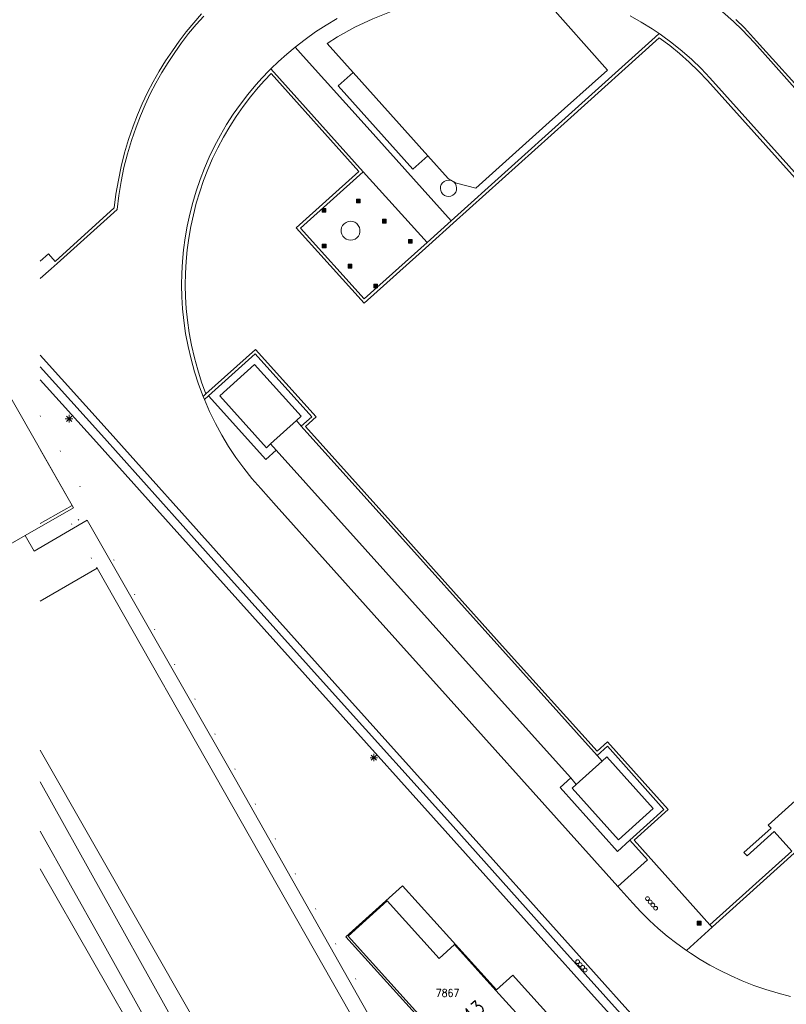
# Model space of a CAD drawing. Header units: metres. Extents: x 3 to 114181, y 112716 to 476231.
# Tile 60 of 90: x 112497 to 112598, y 475675 to 475804. Entities that reach past the tile are written whole.
import ezdxf
from ezdxf.enums import TextEntityAlignment as Align

# ---------------------------------------------------------------- set-up
doc = ezdxf.new("R2010")
doc.units = ezdxf.units.M
doc.header["$MEASUREMENT"] = 0
doc.linetypes.add('DGN Style 1', pattern=[5.201608, 0.008655, -5.192953])
for name, color, linetype, lineweight in [('Cultuurscheiding BGT', 3, 'DGN Style 1', 0), ('Hek BGT', 7, 'Continuous', 13), ('Kadasterperceelnummers', 14, 'Continuous', 0), ('Kadasterpercelen', 14, 'Continuous', 13), ('Kant algemeen verharding BGT', 7, 'Continuous', 0), ('Onbegroeid terreindeel BGT', 7, 'Continuous', 0), ('Pand BGT', 7, 'Continuous', 13), ('Symbool Lichtmast BGT', 7, 'Continuous', 0), ('Symbool Paal - Steen BGT', 7, 'Continuous', 0), ('Symbool Waterleidingput BGT', 5, 'Continuous', 0), ('Tekst Nummeraanduidingsreeks BGT', 7, 'Continuous', 0)]:
    doc.layers.add(name, color=color, linetype=linetype, lineweight=lineweight)
doc.styles.add('Style-STANDARD', font='STANDARD.shx')

# ---------------------------------------------------------------- blocks, each defined once
blk = doc.blocks.new('CELQ21')
at = {"layer": 'Symbool Lichtmast BGT'}
for p, q in [((-0.05, 0), (0.05, 0)), ((0.035, -0.034), (-0.035, 0.034)), ((0.035, 0.034), (-0.035, -0.034)), ((0, 0.053), (0, -0.047))]:
    blk.add_line(p, q, dxfattribs=at)
blk = doc.blocks.new('CELQ24_2')
at = {"layer": 'Symbool Waterleidingput BGT'}
blk.add_circle((0, 0), 0.025, dxfattribs=at)
blk = doc.blocks.new('CELQ20')
at = {"layer": 'Symbool Paal - Steen BGT', "flags": 128}
for points in [[(-0.025, -0.025), (-0.025, 0.025), (0.025, 0.025), (0.025, -0.025)], [(-0.018, -0.018), (-0.018, 0.018), (0.018, 0.018), (0.018, -0.018)], [(-0.011, -0.011), (-0.011, 0.011), (0.011, 0.011), (0.011, -0.011)], [(-0.004, -0.004), (-0.004, 0.004), (0.004, 0.004), (0.004, -0.004)]]:
    blk.add_lwpolyline(points, close=True, dxfattribs=at)

msp = doc.modelspace()

# ---------------------------------------------------------------- linework, layer by layer
at = {"layer": 'Cultuurscheiding BGT', "flags": 128}
for points in [[(112500, 475752.36), (112505.96, 475741.81), (112506.25, 475741.16), (112506.47, 475740.28), (112506.29, 475739.88), (112505.83, 475739.31), (112504.17, 475738.07)], [(112504.17, 475738.07), (112503.08, 475739.96)], [(112506.74, 475733.61), (112504.17, 475738.07)], [(112528.57, 475658.38), (112546.34, 475668.54), (112546.63, 475669.08), (112546.51, 475669.65), (112510.19, 475732.72), (112509.62, 475733.5), (112508.73, 475734.19), (112506.74, 475733.61)], [(112507.46, 475732.36), (112506.74, 475733.61)]]:
    msp.add_lwpolyline(points, dxfattribs=at)
at = {"layer": 'Hek BGT', "flags": 128}
msp.add_lwpolyline([(112583.22, 475666.09), (112568.49, 475682.5), (112553.87, 475698.8), (112539.15, 475715.2), (112523.56, 475732.55), (112508.03, 475749.86), (112500, 475758.78)], dxfattribs=at)
at = {"layer": 'Kadasterpercelen', "linetype": 'Continuous', "flags": 128}
for points in [[(112456.37, 475730.89), (112430.35, 475776.44), (112470.56, 475799.54), (112504.18, 475740.59), (112504.35, 475740.3), (112498.04, 475736.66), (112471.59, 475721.41), (112473.23, 475718.88), (112455.9, 475708.87), (112454.49, 475711.67), (112453.41, 475713.57), (112464.87, 475720.74), (112458.89, 475731.03), (112447.49, 475724.03), (112447.46, 475724.09), (112446.64, 475725.29)], [(112559.91, 475676.96), (112562.06, 475678.91), (112562.8, 475678.09), (112566.91, 475673.54), (112564.76, 475671.6), (112565.57, 475670.71), (112566.2, 475670.01), (112558.79, 475663.3), (112540.16, 475683.94), (112547.58, 475690.64)]]:
    msp.add_lwpolyline(points, close=True, dxfattribs=at)
msp.add_lwpolyline([(112471.59, 475721.41), (112498.04, 475736.66), (112499.21, 475734.59), (112506.17, 475738.65), (112525.64, 475704.59), (112545.44, 475669.62), (112492.54, 475639.24)], dxfattribs=at)
at = {"layer": 'Kant algemeen verharding BGT', "flags": 128}
for points in [[(112500, 475704.29), (112524.27, 475660.68), (112525.32, 475658.31), (112526.18, 475656.38), (112526.73, 475653.89), (112529.13, 475649.72)], [(112500, 475643.89), (112515.71, 475652.84), (112518.38, 475654.36), (112521.51, 475656.22), (112521.11, 475660.02), (112507.94, 475683.64), (112500, 475697.8)]]:
    msp.add_lwpolyline(points, dxfattribs=at)
at = {"layer": 'Onbegroeid terreindeel BGT', "flags": 128}
for points in [[(112548.96, 475784.78), (112539.15, 475795.72), (112541.12, 475797.45), (112537.67, 475801.26), (112539.04, 475802.16), (112541.32, 475803.42), (112543.68, 475804.51), (112546.11, 475805.46), (112548.61, 475806.23), (112551.14, 475806.83), (112553.69, 475807.26), (112556.26, 475807.49), (112558.85, 475807.56), (112561.44, 475807.48), (112564.01, 475807.18), (112566.57, 475806.7), (112574.51, 475797.78), (112566.86, 475790.91), (112557.21, 475782.25), (112554.68, 475782.93), (112553.6, 475783.52), (112550.93, 475786.53), (112548.96, 475784.78)], [(112500, 475772.67), (112501.08, 475773.64), (112501.95, 475772.65), (112509.73, 475779.66), (112509.95, 475781.49), (112510.26, 475783.3), (112510.63, 475785.1), (112511.08, 475786.89), (112511.61, 475788.65), (112512.21, 475790.39), (112512.78, 475791.89), (112513.41, 475793.36), (112514.1, 475794.81), (112514.83, 475796.23), (112515.62, 475797.62), (112516.47, 475798.99), (112517.36, 475800.32), (112518.25, 475801.58), (112519.18, 475802.81), (112520.17, 475803.99), (112521.2, 475805.14)], [(112589.63, 475805.43), (112591.07, 475804.15), (112592.2, 475803.04), (112593.82, 475801.35), (112600.92, 475793.4), (112613.86, 475779.01), (112626.29, 475765.15), (112639.18, 475750.8), (112652.33, 475736.12), (112662.68, 475724.67)], [(112500, 475770.39), (112501.42, 475771.65), (112502.21, 475772.37), (112510.1, 475779.46), (112510.32, 475781.31), (112510.62, 475783.14), (112511, 475784.96), (112511.45, 475786.76), (112511.99, 475788.54), (112512.6, 475790.29), (112513.16, 475791.77), (112513.78, 475793.23), (112514.46, 475794.66), (112515.19, 475796.07), (112515.97, 475797.44), (112516.81, 475798.79), (112517.69, 475800.1), (112518.57, 475801.35), (112519.49, 475802.56), (112520.47, 475803.74), (112521.49, 475804.87)], [(112584.87, 475682.14), (112583.6, 475683.05), (112582.37, 475684.02), (112581.17, 475685.04), (112580.02, 475686.1), (112578.91, 475687.2), (112577.84, 475688.34), (112575.85, 475690.56), (112566.27, 475701.23), (112556.7, 475711.89), (112543.86, 475726.2), (112530.99, 475740.52), (112528.96, 475742.8), (112527.81, 475744.11), (112526.73, 475745.47), (112525.71, 475746.88), (112524.74, 475748.33), (112523.85, 475749.82), (112523.02, 475751.35), (112522.25, 475752.91), (112521.56, 475754.5), (112521.39, 475754.92), (112520.8, 475756.53), (112520.27, 475758.16), (112519.81, 475759.81), (112519.42, 475761.49), (112519.1, 475763.17), (112518.85, 475764.87), (112518.7, 475766.42), (112518.6, 475767.97), (112518.57, 475769.52), (112518.59, 475771.08), (112518.68, 475772.63), (112518.82, 475774.18), (112519.02, 475775.72), (112519.3, 475777.28), (112519.64, 475778.83), (112520.03, 475780.37), (112520.48, 475781.89), (112520.99, 475783.39), (112521.56, 475784.87), (112522.18, 475786.33), (112522.89, 475787.79), (112523.66, 475789.21), (112524.48, 475790.61), (112525.36, 475791.97), (112526.29, 475793.29), (112527.27, 475794.58), (112528.3, 475795.83), (112529.15, 475796.75), (112530.01, 475797.66), (112530.28, 475797.94), (112531.31, 475798.92), (112532.37, 475799.87), (112533.47, 475800.78), (112534.79, 475801.81), (112536.16, 475802.78), (112537.56, 475803.69), (112539.01, 475804.54)], [(112577.49, 475804.88), (112578.95, 475804.06), (112580.38, 475803.17), (112581.3, 475802.57), (112581.61, 475802.35), (112582.98, 475801.34), (112584.3, 475800.27), (112585.57, 475799.15), (112586.8, 475797.98), (112587.97, 475796.75), (112597.21, 475786.45), (112610.87, 475771.25), (112623.14, 475757.59), (112635.48, 475743.87), (112637.44, 475741.67), (112638.58, 475740.33), (112639.67, 475738.94), (112640.69, 475737.5), (112641.65, 475736.02), (112642.54, 475734.51), (112642.74, 475734.15)], [(112591.37, 475804.4), (112592.51, 475803.31), (112594.09, 475801.58), (112601.21, 475793.67), (112614.18, 475779.24), (112626.6, 475765.4), (112639.51, 475751.04), (112652.64, 475736.39), (112662.97, 475724.92)], [(112581.3, 475802.57), (112580.79, 475802.08), (112568.96, 475791.45), (112553.98, 475777.98)], [(112610.54, 475770.92), (112596.85, 475786.16), (112587.64, 475796.41), (112586.48, 475797.64), (112585.26, 475798.81), (112583.99, 475799.93), (112582.68, 475801), (112581.32, 475802.01), (112569.24, 475791.14), (112554.26, 475777.67), (112551.05, 475774.79), (112542.54, 475767.15), (112533.62, 475777.05), (112541.85, 475784.46), (112530.34, 475797.31), (112529.47, 475796.41), (112528.64, 475795.48), (112527.63, 475794.26), (112526.66, 475793)], [(112553.98, 475777.98), (112542.94, 475790.26), (112534.55, 475799.58), (112533.47, 475800.78)], [(112542.42, 475784.42), (112530.28, 475797.94)], [(112541.12, 475797.45), (112550.93, 475786.53)], [(112526.66, 475793), (112525.75, 475791.69), (112524.89, 475790.35)], [(112524.89, 475790.35), (112525.75, 475791.69), (112526.66, 475793)], [(112524.89, 475790.35), (112524.08, 475788.98), (112523.33, 475787.58), (112522.64, 475786.15), (112522.02, 475784.71), (112521.45, 475783.25), (112520.95, 475781.77), (112520.5, 475780.28), (112520.11, 475778.76), (112519.78, 475777.24), (112519.51, 475775.7), (112519.3, 475774.17), (112519.15, 475772.63), (112519.07, 475771.09), (112519.04, 475769.54), (112519.08, 475768), (112519.17, 475766.45), (112519.33, 475764.92), (112519.57, 475763.27), (112519.88, 475761.63), (112520.25, 475760), (112520.68, 475758.39), (112521.18, 475756.8), (112521.74, 475755.23)], [(112550.82, 475775.14), (112542.57, 475767.71), (112534.18, 475777.01), (112542.42, 475784.42)], [(112542.42, 475784.42), (112550.82, 475775.14)], [(112554.19, 475781.34), (112553.93, 475781.23), (112553.66, 475781.18), (112553.38, 475781.21), (112553.12, 475781.31), (112552.89, 475781.47), (112552.72, 475781.68), (112552.6, 475781.94), (112552.56, 475782.21), (112552.58, 475782.49), (112552.68, 475782.75), (112552.84, 475782.98), (112553.06, 475783.16), (112553.31, 475783.28), (112553.59, 475783.33), (112553.87, 475783.3), (112554.13, 475783.2), (112554.36, 475783.04), (112554.54, 475782.82), (112554.65, 475782.57), (112554.69, 475782.29), (112554.67, 475782.01), (112554.57, 475781.75), (112554.4, 475781.52), (112554.19, 475781.34)], [(112540.17, 475777.77), (112540.45, 475777.88), (112540.75, 475777.92), (112541.05, 475777.89), (112541.33, 475777.78), (112541.58, 475777.61), (112541.78, 475777.38), (112541.92, 475777.11), (112541.99, 475776.82), (112541.99, 475776.52), (112541.92, 475776.23), (112541.79, 475775.97), (112541.59, 475775.75), (112541.35, 475775.58), (112541.07, 475775.47), (112540.77, 475775.43), (112540.48, 475775.46), (112540.2, 475775.56), (112539.95, 475775.73), (112539.75, 475775.95), (112539.61, 475776.21), (112539.54, 475776.5), (112539.53, 475776.8), (112539.59, 475777.1), (112539.72, 475777.37), (112539.92, 475777.6), (112540.17, 475777.77)], [(112553.98, 475777.98), (112550.82, 475775.14)], [(112521.74, 475755.23), (112528.26, 475761.09), (112536.25, 475752.22), (112534.86, 475750.95), (112546.4, 475738.08), (112560.67, 475722.17), (112573.15, 475708.31), (112574.53, 475709.56), (112582.5, 475700.67), (112578, 475696.63), (112587.96, 475685.52)], [(112588.97, 475671.3), (112583.96, 475666.79), (112576.8, 475674.74), (112570.04, 475682.29), (112554.58, 475699.54), (112539.85, 475715.95), (112524.26, 475733.31), (112508.78, 475750.57), (112500, 475760.33)], [(112521.56, 475754.5), (112522.1, 475754.98), (112528.25, 475760.5), (112535.68, 475752.22), (112534.29, 475750.99), (112546.06, 475737.92), (112560.36, 475721.97), (112573.16, 475707.76), (112574.49, 475708.99), (112581.91, 475700.68), (112577.44, 475696.64), (112579.75, 475694.05), (112575.85, 475690.56)], [(112531.01, 475747.85), (112530.26, 475748.68), (112529.71, 475748.18), (112523.58, 475754.99), (112528.14, 475759.1), (112534.26, 475752.31), (112533.64, 475751.77), (112534.29, 475750.99)], [(112575.21, 475673.32), (112571.99, 475676.92), (112568.22, 475681.12), (112567.7, 475681.7), (112553.19, 475697.86), (112538.27, 475714.48), (112522.51, 475732.05), (112507, 475749.32), (112500, 475757.11)], [(112521.39, 475754.92), (112521.74, 475755.23)], [(112531.01, 475747.85), (112529.63, 475746.62), (112522.1, 475754.98)], [(112530.26, 475748.68), (112533.64, 475751.77)], [(112569.69, 475704.81), (112557.02, 475718.86), (112542.67, 475734.84), (112531.01, 475747.85)], [(112642.74, 475734.15), (112642.42, 475733.87), (112642.14, 475733.6), (112622.84, 475716.28), (112604.78, 475700.08), (112599.03, 475694.91), (112588.3, 475685.27), (112588.24, 475685.21), (112584.87, 475682.14)], [(112500, 475728.03), (112507.46, 475732.36)], [(112507.46, 475732.36), (112543.13, 475669.65), (112527.3, 475660.61)], [(112527.3, 475660.61), (112500, 475708.45)], [(112580.51, 475700.78), (112574.42, 475707.57), (112573.83, 475707), (112570.41, 475703.96), (112569.86, 475703.46), (112575.96, 475696.68), (112580.51, 475700.78)], [(112573.83, 475707), (112573.16, 475707.76)], [(112577.44, 475696.64), (112575.82, 475695.14), (112568.3, 475703.55), (112569.69, 475704.81)], [(112569.69, 475704.81), (112570.41, 475703.96)], [(112587.96, 475685.52), (112598.72, 475695.18), (112596.42, 475697.77), (112592.85, 475694.58), (112592.43, 475695.02), (112595.99, 475698.22), (112595.63, 475698.61), (112601.41, 475703.8)], [(112500, 475692.88), (112520.63, 475656.86), (112500, 475645.13)], [(112588.24, 475685.21), (112587.96, 475685.52)], [(112584.87, 475682.14), (112585.41, 475681.78), (112586.68, 475680.97), (112587.97, 475680.21), (112589.3, 475679.5), (112590.65, 475678.84), (112592.18, 475678.16), (112593.73, 475677.55), (112595.31, 475677.01), (112596.91, 475676.53), (112598.53, 475676.11)]]:
    msp.add_lwpolyline(points, dxfattribs=at)
at = {"layer": 'Pand BGT', "flags": 128}
for points in [[(112500, 475747.92), (112504.18, 475740.59), (112503.08, 475739.96)], [(112503.08, 475739.96), (112500, 475738.21)], [(112558.88, 475663.57), (112540.43, 475684.02), (112545.58, 475688.65), (112552.41, 475681.09), (112554.43, 475682.91), (112559.85, 475676.9), (112564.7, 475671.54), (112566.04, 475670.01), (112558.88, 475663.57)]]:
    msp.add_lwpolyline(points, dxfattribs=at)

# ---------------------------------------------------------------- block references
at = {"layer": 'Symbool Lichtmast BGT', "xscale": 10, "yscale": 10, "zscale": 10}
for p in [(112503.79, 475751.96), (112543.82, 475707.46)]:
    msp.add_blockref('CELQ21', p, dxfattribs=at)
at = {"layer": 'Symbool Paal - Steen BGT', "xscale": 10, "yscale": 10, "zscale": 10}
for p in [(112541.79, 475780.57), (112537.27, 475779.35), (112545.2, 475777.92), (112548.62, 475775.27), (112537.3, 475774.66), (112540.68, 475772.02), (112544.05, 475769.41), (112586.55, 475685.73)]:
    msp.add_blockref('CELQ20', p, dxfattribs=at)
at = {"layer": 'Symbool Waterleidingput BGT', "xscale": 10, "yscale": 10, "zscale": 10}
for p in [(112579.76, 475688.95), (112580.12, 475688.51), (112580.47, 475688.11), (112580.83, 475687.69), (112570.59, 475680.67), (112570.92, 475680.29), (112571.24, 475679.93), (112571.58, 475679.57)]:
    msp.add_blockref('CELQ24_2', p, dxfattribs=at)

# ---------------------------------------------------------------- texts
at = {"layer": 'Kadasterperceelnummers', "linetype": 'Continuous', "lineweight": 0, "style": 'Style-STANDARD'}
msp.add_text('7867', height=1, dxfattribs=at).set_placement((112553.5, 475676.57), align=Align.MIDDLE_CENTER)
at = {"layer": 'Tekst Nummeraanduidingsreeks BGT', "linetype": 'Continuous', "lineweight": 0, "style": 'Style-STANDARD'}
msp.add_text('43', height=1.8, rotation=42.2, dxfattribs=at).set_placement((112556.89, 475674.17), align=Align.MIDDLE_CENTER)

doc.saveas('drawing.dxf')
